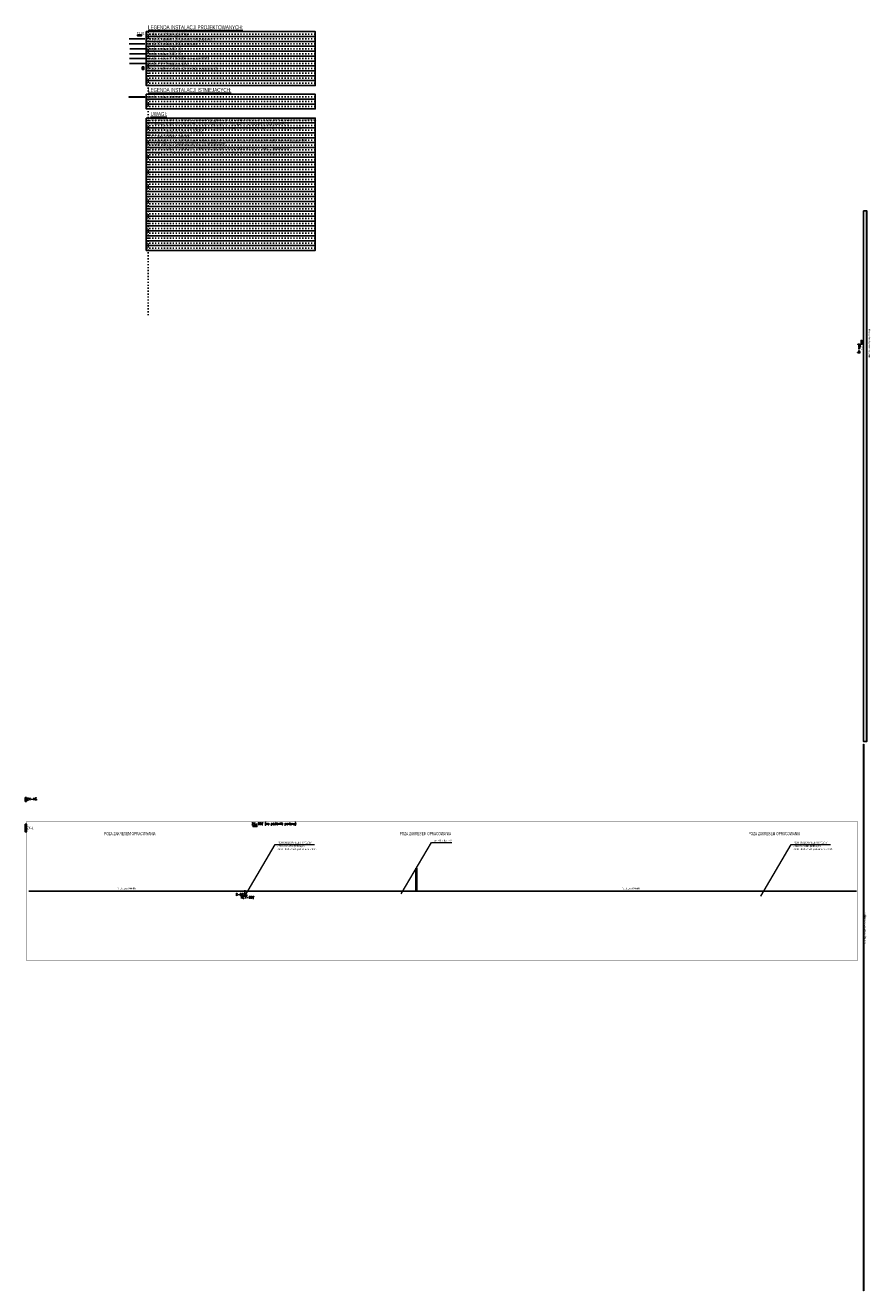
# Model space of a CAD drawing. Header units: millimetres. Extents: x -62998 to -8100, y -87740 to -8913.
# Tile 1 of 4: x -62998 to -54379, y -87740 to -74840. Entities that reach past the tile are written whole.
import ezdxf

# ---------------------------------------------------------------- set-up
doc = ezdxf.new("R2010")
doc.units = ezdxf.units.MM
doc.linetypes.add('ACAD_ISO03W100', pattern=[30, 12, -18])
doc.linetypes.add('KRESKOWA', pattern=[0.75, 0.5, -0.25])
doc.layers.get('Defpoints').update_dxf_attribs({"color": 6})
for name, color, linetype, lineweight in [('$EL_E_WLZ', 30, 'Continuous', 9), ('$EL_korytko_K100', 3, 'Continuous', 25), ('$EL_korytko_K200', 6, 'KorK400', 25), ('$EL_Legenda', 7, 'Continuous', 20), ('$EL_Tekst', 7, 'Continuous', 20), ('$EL_trasy istn', 7, 'Continuous', 13), ('$IT_korytko_K150', 1, 'KorK400', 25)]:
    doc.layers.add(name, color=color, linetype=linetype, lineweight=lineweight)
for name, color, linetype in [('$EL_kalaly_DLP_Al', 4, 'CENT_Listwy kablowe_AL'), ('$EL_kanaly_DLP', 35, 'CENT_Listwy kablowe'), ('$EL_przepust E90', 10, 'Continuous'), ('$EL_Zakres-wyłączenie', 10, 'KRESKOWA'), ('$IT_kanały_DLP_Al', 1, 'CENT_Listwy kablowe_AL'), ('E_Tablice', 6, 'Continuous')]:
    doc.layers.add(name, color=color, linetype=linetype)
doc.styles.add('ROMANS', font='romans.shx', dxfattribs={"width": 0.8})
doc.styles.get("Standard").update_dxf_attribs({"font": 'ARIALN.TTF', "width": 0.8})
doc.linetypes.add('CENT_Listwy kablowe', pattern='A,250,-100,["LK",Standard,S=100,R=0,X=-100,Y=-50],-100', length=450)
doc.linetypes.add('CENT_Listwy kablowe_AL', pattern='A,250,-100,["LKAl",Standard,S=100,R=0,X=-100,Y=-50],-250', length=600)
doc.linetypes.add('KorK100', pattern='A,0,[132,ltypeshp.shx,S=50,R=0,X=-50,Y=0],-100,[132,ltypeshp.shx,S=50,R=0,X=-50,Y=0]', length=100)
doc.linetypes.add('KorK400', pattern='A,0,[132,ltypeshp.shx,S=200,R=0,X=-200,Y=0],-400,[132,ltypeshp.shx,S=200,R=0,X=-200,Y=0]', length=400)
doc.linetypes.add('LAl_LINE', pattern='A,0.5,-0.2,["LAl",Standard,S=0.1,R=0.5,X=-0.15,Y=-0.05],-0.25', length=0.95)

# ---------------------------------------------------------------- blocks, each defined once
blk = doc.blocks.new('3TL+NP')
at = {"ltscale": 2}
for points in [[(0, 0), (39, 0), (39, 35), (0, 35)], [(0, 35), (39, 35), (39, 0), (0, 0)]]:
    blk.add_lwpolyline(points, close=True, dxfattribs=at)
for points in [[(0, 35), (39, 0), (39, 0)], [(0, 0), (39, 35), (39, 35)]]:
    blk.add_lwpolyline(points, dxfattribs=at)
blk = doc.blocks.new('grot_60')
at = {"linetype": 'Continuous'}
blk.add_lwpolyline([(0, 0, 0, 2.3, 0), (-3, -5.2, 2.3, 2.3, 0)], format="xyseb", dxfattribs=at)
blk = doc.blocks.new('kropka')
at = {"color": 0, "const_width": 1.25}
blk.add_lwpolyline([(0, -0.2, 0.198912), (0.2, -0.2, 0.198912), (0.2, 0, 0.198912), (0.2, 0.2, 0.198912), (0, 0.2, 0.198912), (-0.2, 0.2, 0.198912), (-0.2, 0, 0.198912), (-0.2, -0.2, 0.198912), (0, -0.2)], format="xyb", close=True, dxfattribs=at)

msp = doc.modelspace()

# ---------------------------------------------------------------- linework, layer by layer
at = {"layer": '$EL_E_WLZ'}
for points in [[(-60758.64, -83717.1), (-60451.92, -83192.57)], [(-60451.92, -83192.57), (-60050.04, -83192.57)], [(-59165.15, -83696.12), (-58858.43, -83171.58)], [(-58858.43, -83171.58), (-58649.67, -83171.58)], [(-55498.06, -83717.3), (-55191.34, -83192.76)], [(-55191.34, -83192.76), (-54789.46, -83192.76)]]:
    msp.add_lwpolyline(points, dxfattribs=at)
at = {"layer": '$EL_kalaly_DLP_Al', "linetype": 'LAl_LINE', "ltscale": 80}
msp.add_line((-61939.23, -75028.15), (-61780.3, -75028.15), dxfattribs=at)
at = {"layer": '$EL_kanaly_DLP', "ltscale": 0.1}
msp.add_line((-61939.36, -74979.34), (-61779.8, -74979.34), dxfattribs=at)
at = {"layer": '$EL_korytko_K100', "linetype": 'KorK100', "ltscale": 0.1}
msp.add_line((-61935.91, -75129.4, -3011.02), (-61772.81, -75129.4, -3011.02), dxfattribs=at)
at = {"layer": '$EL_korytko_K200', "linetype": 'KorK100', "ltscale": 0.2}
for p, q in [((-61933.1, -75079.41, -1298.09), (-61760.36, -75079.41, -1298.09)), ((-62962.33, -83668.14), (-54522.96, -83668.14))]:
    msp.add_line(p, q, dxfattribs=at)
msp.add_lwpolyline([(-60758.64, -83716.59), (-60758.64, -83656.97)], dxfattribs=at)
at = {"layer": '$EL_przepust E90', "ltscale": 50}
for points in [[(-61805.78, -75290.22), (-61788.78, -75264.88)], [(-61788.78, -75290.22), (-61805.78, -75264.88)]]:
    msp.add_lwpolyline(points, dxfattribs=at)
msp.add_lwpolyline([(-61805.78, -75290.22), (-61805.78, -75264.88), (-61788.78, -75264.88), (-61788.78, -75290.22)], close=True, dxfattribs=at)
at = {"layer": '$EL_trasy istn'}
for points in [[(-61939.33, -75564.63), (-61778.62, -75564.63), (-61778.62, -75574.27), (-61939.33, -75574.27)], [(-54447.67, -82170.1), (-54447.67, -87740.42), (-54452.67, -87740.42), (-54452.67, -82170.1)], [(-59016.61, -83658.1), (-59016.61, -83433.85), (-59006.97, -83433.85), (-59006.97, -83658.1)]]:
    msp.add_lwpolyline(points, close=True, dxfattribs=at)
at = {"layer": '$EL_Zakres-wyłączenie', "ltscale": 100, "const_width": 5}
msp.add_lwpolyline([(-62982.23, -82954.18), (-54517.81, -82954.18), (-54517.81, -84378.3), (-62982.23, -84378.3)], close=True, dxfattribs=at)
at = {"layer": '$IT_kanały_DLP_Al', "linetype": 'LAl_LINE', "ltscale": 50}
msp.add_line((-61935.91, -75229.4, -3011.02), (-61772.81, -75229.4, -3011.02), dxfattribs=at)
at = {"layer": '$IT_korytko_K150', "linetype": 'KorK100', "ltscale": 0.15}
msp.add_line((-61935.91, -75179.4, -3011.02), (-61772.81, -75179.4, -3011.02), dxfattribs=at)
for points in [[(-54452.62, -76732.51), (-54422.62, -76732.51), (-54422.62, -82140.1), (-54452.62, -82140.1)], [(-54422.62, -76732.51), (-54417.62, -76732.51), (-54417.62, -82140.07), (-54422.62, -82140.07)], [(-54477.74, -78061.04), (-54452.62, -78061.19), (-54452.62, -78081.19), (-54477.74, -78081.04)]]:
    msp.add_lwpolyline(points, close=True)
at = {"layer": 'Defpoints'}
for points in [[(-61764.61, -74904.27), (-60041.77, -74904.27), (-60041.77, -74954.27), (-61764.61, -74954.27)], [(-61764.61, -74954.27), (-60041.77, -74954.27), (-60041.77, -75004.27), (-61764.61, -75004.27)], [(-61764.61, -75004.27), (-60041.77, -75004.27), (-60041.77, -75054.27), (-61764.61, -75054.27)], [(-61764.61, -75054.27), (-60041.77, -75054.27), (-60041.77, -75104.27), (-61764.61, -75104.27)], [(-61764.61, -75104.27), (-60041.77, -75104.27), (-60041.77, -75154.27), (-61764.61, -75154.27)], [(-61764.61, -75154.27), (-60041.77, -75154.27), (-60041.77, -75204.27), (-61764.61, -75204.27)], [(-61764.61, -75204.27), (-60041.77, -75204.27), (-60041.77, -75254.27), (-61764.61, -75254.27)], [(-61764.61, -75254.27), (-60041.77, -75254.27), (-60041.77, -75304.27), (-61764.61, -75304.27)], [(-61764.61, -75304.27), (-60041.77, -75304.27), (-60041.77, -75354.27), (-61764.61, -75354.27)], [(-61764.61, -75354.27), (-60041.77, -75354.27), (-60041.77, -75404.27), (-61764.61, -75404.27)], [(-61764.61, -75404.27), (-60041.77, -75404.27), (-60041.77, -75454.27), (-61764.61, -75454.27)], [(-61764.61, -75542.85), (-60041.77, -75542.85), (-60041.77, -75592.85), (-61764.61, -75592.85)], [(-61764.61, -75592.85), (-60041.77, -75592.85), (-60041.77, -75642.85), (-61764.61, -75642.85)], [(-61764.61, -75642.85), (-60041.77, -75642.85), (-60041.77, -75692.85), (-61764.61, -75692.85)], [(-61764.61, -75785.58), (-60041.77, -75785.58), (-60041.77, -75835.58), (-61764.61, -75835.58)], [(-61764.61, -75835.58), (-60041.77, -75835.58), (-60041.77, -75885.58), (-61764.61, -75885.58)], [(-61764.61, -75885.58), (-60041.77, -75885.58), (-60041.77, -75935.58), (-61764.61, -75935.58)], [(-61764.61, -75935.58), (-60041.77, -75935.58), (-60041.77, -75985.58), (-61764.61, -75985.58)], [(-61764.61, -75985.58), (-60041.77, -75985.58), (-60041.77, -76035.58), (-61764.61, -76035.58)], [(-61764.61, -76035.58), (-60041.77, -76035.58), (-60041.77, -76085.58), (-61764.61, -76085.58)], [(-61764.61, -76085.58), (-60041.77, -76085.58), (-60041.77, -76135.58), (-61764.61, -76135.58)], [(-61764.61, -76135.58), (-60041.77, -76135.58), (-60041.77, -76185.58), (-61764.61, -76185.58)], [(-61764.61, -76185.58), (-60041.77, -76185.58), (-60041.77, -76235.58), (-61764.61, -76235.58)], [(-61764.61, -76235.58), (-60041.77, -76235.58), (-60041.77, -76285.58), (-61764.61, -76285.58)], [(-61764.61, -76285.58), (-60041.77, -76285.58), (-60041.77, -76335.58), (-61764.61, -76335.58)], [(-61764.61, -76335.58), (-60041.77, -76335.58), (-60041.77, -76385.58), (-61764.61, -76385.58)], [(-61764.61, -76385.58), (-60041.77, -76385.58), (-60041.77, -76435.58), (-61764.61, -76435.58)], [(-61764.61, -76435.58), (-60041.77, -76435.58), (-60041.77, -76485.58), (-61764.61, -76485.58)], [(-61764.61, -76485.58), (-60041.77, -76485.58), (-60041.77, -76535.58), (-61764.61, -76535.58)], [(-61764.61, -76535.58), (-60041.77, -76535.58), (-60041.77, -76585.58), (-61764.61, -76585.58)], [(-61764.61, -76585.58), (-60041.77, -76585.58), (-60041.77, -76635.58), (-61764.61, -76635.58)], [(-61764.61, -76635.58), (-60041.77, -76635.58), (-60041.77, -76685.58), (-61764.61, -76685.58)], [(-61764.61, -76685.58), (-60041.77, -76685.58), (-60041.77, -76735.58), (-61764.61, -76735.58)], [(-61764.61, -76735.58), (-60041.77, -76735.58), (-60041.77, -76785.58), (-61764.61, -76785.58)], [(-61764.61, -76785.58), (-60041.77, -76785.58), (-60041.77, -76835.58), (-61764.61, -76835.58)], [(-61764.61, -76835.58), (-60041.77, -76835.58), (-60041.77, -76885.58), (-61764.61, -76885.58)], [(-61764.61, -76885.58), (-60041.77, -76885.58), (-60041.77, -76935.58), (-61764.61, -76935.58)], [(-61764.61, -76935.58), (-60041.77, -76935.58), (-60041.77, -76985.58), (-61764.61, -76985.58)], [(-61764.61, -76985.58), (-60041.77, -76985.58), (-60041.77, -77035.58), (-61764.61, -77035.58)], [(-61764.61, -77035.58), (-60041.77, -77035.58), (-60041.77, -77085.58), (-61764.61, -77085.58)], [(-61764.61, -77085.58), (-60041.77, -77085.58), (-60041.77, -77135.58), (-61764.61, -77135.58)]]:
    msp.add_lwpolyline(points, close=True, dxfattribs=at)
at = {"layer": 'Defpoints', "linetype": 'ACAD_ISO03W100'}
for points in [[(-61764.61, -74929.27), (-60041.77, -74929.27)], [(-61764.61, -74979.27), (-60041.77, -74979.27)], [(-61764.61, -75029.27), (-60041.77, -75029.27)], [(-61764.61, -75079.27), (-60041.77, -75079.27)], [(-61764.61, -75129.27), (-60041.77, -75129.27)], [(-61764.61, -75179.27), (-60041.77, -75179.27)], [(-61764.61, -75229.27), (-60041.77, -75229.27)], [(-61764.61, -75279.27), (-60041.77, -75279.27)], [(-61764.61, -75329.27), (-60041.77, -75329.27)], [(-61764.61, -75379.27), (-60041.77, -75379.27)], [(-61764.61, -75429.27), (-60041.77, -75429.27)], [(-61764.61, -75567.85), (-60041.77, -75567.85)], [(-61764.61, -75617.85), (-60041.77, -75617.85)], [(-61764.61, -75667.85), (-60041.77, -75667.85)], [(-61764.61, -75810.58), (-60041.77, -75810.58)], [(-61764.61, -75860.58), (-60041.77, -75860.58)], [(-61764.61, -75910.58), (-60041.77, -75910.58)], [(-61764.61, -75960.58), (-60041.77, -75960.58)], [(-61764.61, -76010.58), (-60041.77, -76010.58)], [(-61764.61, -76060.58), (-60041.77, -76060.58)], [(-61764.61, -76110.58), (-60041.77, -76110.58)], [(-61764.61, -76160.58), (-60041.77, -76160.58)], [(-61764.61, -76210.58), (-60041.77, -76210.58)], [(-61764.61, -76260.58), (-60041.77, -76260.58)], [(-61764.61, -76310.58), (-60041.77, -76310.58)], [(-61764.61, -76360.58), (-60041.77, -76360.58)], [(-61764.61, -76410.58), (-60041.77, -76410.58)], [(-61764.61, -76460.58), (-60041.77, -76460.58)], [(-61764.61, -76510.58), (-60041.77, -76510.58)], [(-61764.61, -76560.58), (-60041.77, -76560.58)], [(-61764.61, -76610.58), (-60041.77, -76610.58)], [(-61764.61, -76660.58), (-60041.77, -76660.58)], [(-61764.61, -76710.58), (-60041.77, -76710.58)], [(-61764.61, -76760.58), (-60041.77, -76760.58)], [(-61764.61, -76810.58), (-60041.77, -76810.58)], [(-61764.61, -76860.58), (-60041.77, -76860.58)], [(-61764.61, -76910.58), (-60041.77, -76910.58)], [(-61764.61, -76960.58), (-60041.77, -76960.58)], [(-61764.61, -77010.58), (-60041.77, -77010.58)], [(-61764.61, -77060.58), (-60041.77, -77060.58)], [(-61764.61, -77110.58), (-60041.77, -77110.58)]]:
    msp.add_lwpolyline(points, dxfattribs=at)
at = {"layer": 'Defpoints', "color": 2, "linetype": 'ACAD_ISO03W100'}
msp.add_lwpolyline([(-61746.58, -74904.27), (-61746.58, -77804.27)], dxfattribs=at)

# ---------------------------------------------------------------- block references
at = {"layer": '$EL_E_WLZ', "xscale": 5, "yscale": 5}
msp.add_blockref('kropka', (-54477.74, -78072.29), dxfattribs=at)
at = {"layer": '$EL_E_WLZ', "xscale": 4, "yscale": 4, "zscale": 4}
for p in [(-60451.92, -83192.57), (-58858.43, -83171.58), (-55191.34, -83192.76), (-60735.59, -83677.41), (-55475.01, -83677.61)]:
    msp.add_blockref('grot_60', p, dxfattribs=at)
at = {"layer": '$EL_E_WLZ', "xscale": 5, "yscale": 5, "rotation": 90}
for p in [(-59011.79, -83433.85), (-60758.76, -83717.3), (-55498.18, -83717.49)]:
    msp.add_blockref('kropka', p, dxfattribs=at)
at = {"layer": 'E_Tablice', "yscale": 0.3, "zscale": 10}
for p in [(-61853.13, -74948.83), (-60676.04, -83008.1), (-60778.14, -83717.1)]:
    msp.add_blockref('3TL+NP', p, dxfattribs=at)
at = {"layer": 'E_Tablice', "yscale": 0.3, "zscale": 10, "rotation": 270}
for p in [(-54477.74, -78052.79), (-62998.22, -82712.96), (-62998.22, -82985.29), (-62998.22, -83024.29)]:
    msp.add_blockref('3TL+NP', p, dxfattribs=at)

# ---------------------------------------------------------------- texts
at = {"layer": '$EL_E_WLZ', "color": 7, "lineweight": 20, "char_height": 20, "width": 436.6068, "attachment_point": 1}
for s, insert in [('PION KABLOWY ELEKTRYCZNY\\P- zasilanie tablic piętrowych;\\PKable układać pod tynkiem w bruzdach.', (-60428.38, -83161.88)), ('Istn. WLZ do TE-2', (-58834.89, -83140.9)), ('PION KABLOWY ELEKTRYCZNY\\P- zasilanie tablic piętrowych;\\PKable układać pod tynkiem w bruzdach.', (-55167.8, -83162.08))]:
    msp.add_mtext(s, dxfattribs=dict(at, insert=insert))
at = {"layer": '$EL_Legenda', "width": 0.8}
for s, p in [('%%ULEGENDA INSTALACJI PROJEKTOWANYCH:', (-61746.44, -74880.69)), ('%%ULEGENDA INSTALACJI ISTNIEJĄCYCH:', (-61746.44, -75519.27))]:
    msp.add_text(s, height=40, dxfattribs=at).set_placement(p)
at = {"layer": '$EL_Legenda', "lineweight": 20, "width": 0.7}
for s, p in [('Korytko PCV naścienne 85/40, dwukomorowe z separatorem', (-61746.58, -74991.48)), ('Korytko PCV naścienne 40/20 z separatorem', (-61746.58, -75041.48))]:
    msp.add_text(s, height=25, dxfattribs=at).set_placement(p)
at = {"layer": '$EL_Legenda', "lineweight": 20, "char_height": 25, "width": 823.6295, "attachment_point": 1}
for s, insert in [('{\\W0.8;Tablica rozdzielcza/rozdzielnica}', (-61746.58, -74916.83)), ('Korytko kablowe K200H50', (-61746.58, -75066.18)), ('Korytko kablowe K100H50', (-61746.58, -75116.4)), ('Korytko kablowe IT K150H50 z przegrodą 100/50', (-61746.58, -75166.4)), ('Korytko PCV IT naścienne 18/50', (-61746.58, -75216.4)), ('Przepust kablowy o klasie ochrony pożarowej przegrody', (-61746.04, -75266.45)), ('Korytko kablowe istniejące', (-61746.58, -75554.76))]:
    msp.add_mtext(s, dxfattribs=dict(at, insert=insert))
at = {"layer": '$EL_Legenda', "color": 7, "lineweight": 20, "insert": (-61747.1, -75723.82), "char_height": 50, "width": 1301.9759, "attachment_point": 1}
msp.add_mtext('\\A1;\\pxql;{\\H0.8x;  \\LUWAGI:\\P\\l\\H0.625x;1. Projektowane obwody oświetlenia podstawowego, gniazd ogólnych, komputerowych, zasilić z projektowanych rozdzielnic piętrowych. \\P\\C256;2. \\C7;Projektowane obwody silnoprądowe i niskopradowe (LAN, CCTV) prowadzić w oddzielnych trasach kablowych.\\P\\C256;3. \\C7;W przejściach (przepustach) przez przegrody pożarowe zastosować materiały uszczelniające o odporności pożarowej nie mniejszej od odporności ogniowej przegrody\\C256;.\\P\\C7;4\\C256;. Przewody zasilające prowadzić:\\P- w korytarzach - w korytkach kablowych podwieszonych do ścian i sufitów oraz końcowe odcinki pod tynkiem (w ścianacj z G-K w rurkach ochronych giętkich niepalnych lub trudnozapalnych);\\P- w pomieszczeniach: w ścianach pod tynkiem oraz w ścianach G-K w rurkach ochronnych giętkich niepalnych lub trudnozapalnych. Podejście do rzutników na suficie wykonać w korytkach elektroinstalacyjnych układanych na tynku.}', dxfattribs=at)
at = {"layer": '$EL_Tekst', "color": 7, "width": 0.8}
for s, p in [('Istniejące trasy kablowe - bez zmian', (-54398.22, -77934.44)), ('Istniejące trasy kablowe K50 - bez zmian', (-54441.3, -83879.85))]:
    msp.add_text(s, height=16, rotation=270, dxfattribs=at).set_placement(p)
for p in [(-62059.55, -83649.1), (-56917.47, -83649.1)]:
    msp.add_text('Proj. korytko K200H50', height=16, dxfattribs=at).set_placement(p)
at = {"layer": '$EL_Zakres-wyłączenie', "linetype": 'Continuous', "ltscale": 100, "width": 0.7}
for p in [(-62195.17, -83096.48), (-59181.61, -83096.48), (-55624, -83096.48)]:
    msp.add_text('POZA ZAKRESEM OPRACOWANIA', height=32, dxfattribs=at).set_placement(p)
at = {"layer": 'E_Tablice', "color": 7, "width": 0.8}
msp.add_text('T2-01', height=25, dxfattribs=at).set_placement((-61859.62, -74934.62))
at = {"layer": 'E_Tablice', "color": 7, "style": 'ROMANS', "width": 0.7}
msp.add_text('(TP1-0)', height=20, rotation=270, dxfattribs=at).set_placement((-54507.89, -78088.66))
at = {"layer": 'E_Tablice', "color": 7, "width": 0.8}
msp.add_text('T3-0', height=25, rotation=270, dxfattribs=at).set_placement((-54470.77, -78093.62))
at = {"layer": 'E_Tablice', "color": 7, "style": 'ROMANS', "width": 0.7}
for s, p in [('ZK-HS', (-62980.51, -82740.05)), ('ZK-Ł', (-62980.51, -83035.27)), ('ZK-BDZ (na poziomie parteru)', (-60690.73, -82991.73)), ('R-DZ', (-60853.56, -83713.39)), ('RG1-BDZ', (-60801.69, -83743.24))]:
    msp.add_text(s, height=25, dxfattribs=at).set_placement(p)

doc.saveas('drawing.dxf')
